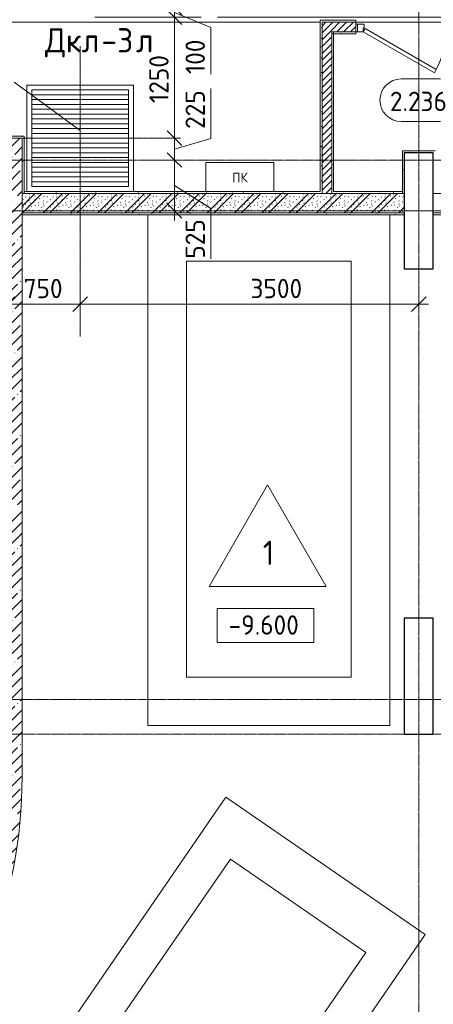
# Model space of a CAD drawing. Header units: millimetres. Extents: x 86102 to 162330, y -10965 to 131946.
# Tile 37 of 53: x 134145 to 138420, y 68400 to 78575. Entities that reach past the tile are written whole.
import ezdxf

# ---------------------------------------------------------------- set-up
doc = ezdxf.new("R2010")
doc.units = ezdxf.units.MM
for name, pattern in [('3_ Штрих_ 1 х 1 мм', [2, 1, -1]), ('4_ Штрихпунктир_ 10 х 2 мм', [14, 10, -2, 0, -2]), ('4_ Штрихпунктир_ 15 х 2 мм', [19, 15, -2, 0, -2])]:
    doc.linetypes.add(name, pattern=pattern)
for name, color, linetype, lineweight in [('A-ANNO-DIMS', 7, 'Continuous', 5), ('A-ANNO-DIMS-100', 7, 'Continuous', 5), ('A-ANNO-NOTE', 7, 'Continuous', 5), ('A-AREA-IDEN', 7, 'Continuous', 5), ('A-DETL', 7, 'Continuous', 25), ('A-DETL-GENF', 7, 'Continuous', 13), ('A-DOOR', 7, 'Continuous', 13), ('A-DOOR-FRAM', 7, 'Continuous', 13), ('A-DOOR-IDEN', 7, 'Continuous', 5), ('A-FLOR', 7, 'Continuous', 13), ('A-FLOR-IDEN', 7, 'Continuous', 5), ('A-GENM', 7, 'Continuous', 13), ('A-WALL', 7, 'Continuous', 13), ('A-WALL-PATT', 7, 'Continuous', 13), ('C-PRKG', 7, 'Continuous', 13), ('G-ANNO-DIMS', 7, 'Continuous', 5), ('I-WALL', 7, 'Continuous', 13), ('M-EQPM', 7, 'Continuous', 13), ('M-EQPM-IDEN', 7, 'Continuous', 5), ('S-COLS', 7, 'Continuous', 25), ('S-GRID', 7, 'Continuous', 5)]:
    doc.layers.add(name, color=color, linetype=linetype, lineweight=lineweight)
doc.styles.add('GOST Common', font='GOST_Common.ttf', dxfattribs={"height": 100})
doc.styles.add('GOST Common_2', font='GOST_Common.ttf', dxfattribs={"height": 200})
doc.styles.add('GOST Common_3', font='GOST_Common.ttf', dxfattribs={"height": 250})
doc.dimstyles.new('2_мм', dxfattribs={"dimscale": 304.8, "dimtxt": 201.142999, "dimasz": 0.492126, "dimexe": 0.328084, "dimexo": 0.492126, "dimgap": 0, "dimtad": 1, "dimdec": 0, "dimdsep": 46, "dimtxsty": 'GOST Common_2', "dimblk1": 'OBLIQUE', "dimblk2": 'OBLIQUE', "dimsah": 1, "dimcen": 0.09, "dimdle": 0.328084, "dimadec": 5, "dimazin": 2, "dimtfac": 1, "dimtdec": 4, "dimtix": 1, "dimtmove": 1, "dimatfit": 3, "dimfxl": 1, "dimtvp": 1, "dimtolj": 1, "dimtzin": 0, "dimarcsym": 2})
doc.dimstyles.new('2_мм_1', dxfattribs={"dimscale": 304.8, "dimtxt": 201.142999, "dimasz": 0.492126, "dimexe": 0.328084, "dimexo": 0.492126, "dimgap": 0, "dimtad": 1, "dimdec": 0, "dimdsep": 46, "dimtxsty": 'GOST Common_2', "dimblk1": 'OBLIQUE', "dimblk2": 'OBLIQUE', "dimsah": 1, "dimcen": 0.09, "dimdle": 0.328084, "dimadec": 5, "dimazin": 2, "dimtfac": 1, "dimtdec": 4, "dimtix": 1, "dimtmove": 0, "dimatfit": 3, "dimfxl": 1, "dimtvp": 1, "dimtolj": 1, "dimtzin": 0, "dimarcsym": 2})
pattern_1 = [(0, (0, 0), (203.2, 50.8), [3.353, -149.047, 3.353, -149.047, -812.8]), (0, (0, 0), (203.2, 50.8), [-304.8, 3.353, -301.447, 3.353, -149.047, -355.6]), (0, (0, 0), (203.2, 50.8), [-762, 3.353, -98.247, 3.353, -250.647]), (120, (76.2, 25.4), (-145.59409, 150.576362), [3.353, -149.047, 3.353, -149.047, -812.8]), (120, (76.2, 25.4), (-145.59409, 150.576362), [-304.8, 3.353, -301.447, 3.353, -149.047, -355.6]), (120, (76.2, 25.4), (-145.59409, 150.576362), [-762, 3.353, -98.247, 3.353, -250.647]), (240, (101.6, 127), (-57.60591, -201.376362), [3.353, -149.047, 3.353, -149.047, -812.8]), (240, (101.6, 127), (-57.60591, -201.376362), [-304.8, 3.353, -301.447, 3.353, -149.047, -355.6]), (240, (101.6, 127), (-57.60591, -201.376362), [-762, 3.353, -98.247, 3.353, -250.647])]
pattern_2 = [(45, (0, 0), (-35.355339, 35.355339), [])]
pattern_3 = [(45, (0, 0), (-114.04925, 114.04925), []), (45, (114.05, 0), (-114.04925, 114.04925), [201.612, -40.322, 3.353, -36.97])]

# ---------------------------------------------------------------- blocks, each defined once
blk = doc.blocks.new('Наметкина 10_РД_АР_П_Отделка_R21_rvt-1--02_Подвал_МП_часть В')
at = {"layer": 'A-WALL-PATT', "lineweight": 5}
h = blk.add_hatch(dxfattribs=at)
h.set_pattern_fill('FP_5', color=256, style=0, pattern_type=2)
h.set_pattern_definition(pattern_1)
h.paths.add_polyline_path([(140352, 78550), (140520, 78550), (140520, 78570), (140320, 78570), (140320, 78550)])
h.paths.add_polyline_path([(137620, 78550), (137620, 78570), (137250, 78570), (137250, 78550), (137270, 78550)])
h.paths.add_polyline_path([(138620, 78550), (139320, 78550), (139320, 78570), (138620, 78570)])
h = blk.add_hatch(dxfattribs=at)
h.set_pattern_fill('FP_5', color=256, style=0, pattern_type=2)
h.set_pattern_definition(pattern_1)
h.paths.add_polyline_path([(137270, 76780), (137270, 78550), (137250, 78550), (137250, 76780)])
h = blk.add_hatch(dxfattribs=at)
h.set_pattern_fill('FP_5', color=256, style=0, pattern_type=2)
h.set_pattern_definition(pattern_1)
h.paths.add_polyline_path([(137390, 76780), (137390, 78450), (137370, 78450), (137370, 76780)])
h = blk.add_hatch(dxfattribs=at)
h.set_pattern_fill('FP_5', color=256, style=0, pattern_type=2)
h.set_pattern_definition(pattern_1)
h.paths.add_polyline_path([(140320, 78430), (142200, 78430), (142200, 78450), (140320, 78450)])
h.paths.add_polyline_path([(139220, 78430), (139220, 78450), (138620, 78450), (138620, 78430), (139200, 78430)])
h.paths.add_polyline_path([(137620, 78430), (137620, 78450), (137370, 78450), (137370, 78430)])
h = blk.add_hatch(dxfattribs=at)
h.set_pattern_fill('FP_5', color=256, style=0, pattern_type=2)
h.set_pattern_definition(pattern_1)
h.paths.add_polyline_path([(134170, 77350), (134190, 77350), (134190, 77370), (133920, 77370), (133920, 77350)])
h = blk.add_hatch(dxfattribs=at)
h.set_pattern_fill('FP_5', color=256, style=0, pattern_type=2)
h.set_pattern_definition(pattern_1)
h.paths.add_polyline_path([(134190, 76780), (134190, 77350), (134170, 77350), (134170, 76780)])
h = blk.add_hatch(dxfattribs=at)
h.set_pattern_fill('FP_5', color=256, style=0, pattern_type=2)
h.set_pattern_definition(pattern_1)
h.paths.add_polyline_path([(138120, 76780), (138120, 77220), (138100, 77220), (138100, 76780)])
h = blk.add_hatch(dxfattribs=at)
h.set_pattern_fill('FP_5', color=256, style=0, pattern_type=2)
h.set_pattern_definition(pattern_1)
h.paths.add_polyline_path([(138420, 77200), (138420, 77220), (138120, 77220), (138120, 77200)])
h = blk.add_hatch(dxfattribs=at)
h.set_pattern_fill('FP_5', color=256, style=0, pattern_type=2)
h.set_pattern_definition(pattern_1)
h.paths.add_polyline_path([(137250, 76780), (137250, 76800), (134190, 76800), (134190, 76780), (135719, 76780)])
h = blk.add_hatch(dxfattribs=at)
h.set_pattern_fill('FP_5', color=256, style=0, pattern_type=2)
h.set_pattern_definition(pattern_1)
h.paths.add_polyline_path([(138100, 76780), (138100, 76800), (137390, 76800), (137390, 76780), (137778, 76780)])
h = blk.add_hatch(dxfattribs=at)
h.set_pattern_fill('FP_5', color=256, style=0, pattern_type=2)
h.set_pattern_definition(pattern_1)
h.paths.add_polyline_path([(138120, 76560), (138120, 76580), (134170, 76580), (134170, 76560), (137778, 76560)])
at = {"layer": 'A-WALL'}
for p, q in [((137620, 78570), (137250, 78570)), ((137250, 78570), (137250, 78550)), ((137620, 78550), (137620, 78570)), ((137250, 78550), (137250, 76800)), ((137270, 78550), (137620, 78550)), ((137270, 76780), (137270, 78550)), ((137370, 78450), (137370, 76780)), ((137390, 78450), (137370, 78450)), ((137620, 78450), (137370, 78450)), ((137370, 78450), (137370, 78430)), ((137390, 76800), (137390, 78450)), ((137620, 78430), (137620, 78450)), ((137370, 78430), (137620, 78430)), ((134190, 77370), (133920, 77370)), ((133920, 77350), (134170, 77350)), ((134170, 77350), (134170, 76780)), ((134190, 77350), (134190, 77370)), ((134190, 76780), (134190, 77350)), ((138120, 77220), (138100, 77220)), ((138100, 77220), (138100, 76780)), ((138420, 77220), (138120, 77220)), ((138120, 76780), (138120, 77200)), ((138120, 77200), (138420, 77200)), ((138440, 77220), (138420, 77220)), ((138420, 77200), (138420, 76780)), ((134170, 76780), (134190, 76780)), ((137250, 76800), (134190, 76800)), ((134190, 76800), (134190, 76780)), ((134190, 76780), (137250, 76780)), ((137250, 76780), (137270, 76780)), ((137370, 76780), (137390, 76780)), ((138100, 76800), (137390, 76800)), ((137390, 76780), (138100, 76780)), ((138100, 76780), (138100, 76800)), ((138100, 76780), (138120, 76780)), ((138420, 76780), (138440, 76780)), ((138120, 76580), (134170, 76580)), ((134170, 76580), (134170, 76560)), ((134170, 76560), (138120, 76560)), ((138120, 76560), (138120, 76580)), ((142200, 76580), (138420, 76580)), ((138420, 76580), (138420, 76560)), ((138420, 76560), (142200, 76560))]:
    blk.add_line(p, q, dxfattribs=at)
blk = doc.blocks.new('АР_Машиноместо - 5300x2500_С-3113488--02_Подвал_МП_часть В')
at = {"layer": 'C-PRKG'}
for p, q in [((0, 0), (0, 5280)), ((2500, 0), (2500, 5280)), ((400, 4800), (2100, 4800)), ((400, 500), (400, 4800)), ((2100, 500), (2100, 4800)), ((400, 500), (2100, 500)), ((2500, 0), (0, 0))]:
    blk.add_line(p, q, dxfattribs=at)
blk = doc.blocks.new('АР_Машиноместо - 5300x2500_С-V4--02_Подвал_МП_часть В')
at = {"layer": 'C-PRKG'}
for p, q in [((2500, 5300), (0, 5300)), ((0, 0), (0, 5300)), ((2500, 0), (2500, 5300)), ((400, 4800), (2100, 4800)), ((400, 500), (400, 4800)), ((2100, 500), (2100, 4800)), ((400, 500), (2100, 500)), ((2500, 0), (0, 0))]:
    blk.add_line(p, q, dxfattribs=at)
blk = doc.blocks.new('АР_Приямок - ПР-1_1100х1100 х50-V27--02_Подвал_МП_часть В')
at = {"layer": 'M-EQPM', "lineweight": 5}
h = blk.add_hatch(dxfattribs=at)
h.set_pattern_fill('FP_4', color=256, style=0, pattern_type=2)
h.set_pattern_definition([(90, (0, 0), (-50, 3e-15), [])])
h.paths.add_polyline_path([(50, -500), (1050, -500), (1050, 500), (50, 500)])
at = {"layer": 'M-EQPM'}
for p, q in [((0, 550), (1100, 550)), ((1100, 550), (1100, -550)), ((1100, -550), (0, -550))]:
    blk.add_line(p, q, dxfattribs=at)
blk = doc.blocks.new('АР_Канал вертикальный прямоугольный - ПК-V31--02_Подвал_МП_часть В')
at = {"layer": 'A-DETL-GENF', "linetype": '3_ Штрих_ 1 х 1 мм'}
for p, q in [((350, 150), (-350, 150)), ((-350, 150), (-350, -150)), ((350, -150), (350, 150))]:
    blk.add_line(p, q, dxfattribs=at)
at = {"layer": 'M-EQPM'}
for p, q in [((-350, -150), (-350, 150)), ((-350, 150), (350, 150)), ((350, 150), (350, -150))]:
    blk.add_line(p, q, dxfattribs=at)
blk = doc.blocks.new('АР-Заполнение деф_ шва - Д_ш__Пристенный-4427260--02_Подвал_МП_часть В')
at = {"layer": 'A-GENM'}
for p, q in [((800, 25), (1800, 25)), ((3150, 25), (4150, 25)), ((0, -25), (4400, -25))]:
    blk.add_line(p, q, dxfattribs=at)
blk = doc.blocks.new('АР-Заполнение деф_ шва - Д_ш__Пристенный-4427673--02_Подвал_МП_часть В')
at = {"layer": 'A-GENM'}
for p, q in [((0, 25), (3130, 25)), ((3270, 25), (4930, 25)), ((350, -25), (1350, -25)), ((2050, -25), (3050, -25))]:
    blk.add_line(p, q, dxfattribs=at)
blk = doc.blocks.new('АР-Заполнение деф_ шва - Д_ш_-4327506--02_Подвал_МП_часть В')
at = {"layer": 'A-GENM'}
for p, q in [((20, 25), (1100, 25)), ((0, -25), (1080, -25))]:
    blk.add_line(p, q, dxfattribs=at)
blk = doc.blocks.new('АР_Дверь однопольная - 1000х2100h_850__Кладовая-4711845--02_Подвал_МП_часть В')
at = {"layer": 'A-DOOR'}
for p, q in [((-311, 475), (-331, 440)), ((-331, 440), (405, 15)), ((425, 50), (-311, 475)), ((405, 15), (425, 50))]:
    blk.add_line(p, q, dxfattribs=at)
at = {"layer": 'A-DOOR', "lineweight": 5}
blk.add_arc((425, 50), 850, 150, 180, dxfattribs=at)
at = {"layer": 'A-DOOR-FRAM'}
for p, q in [((-485, 50), (-500, 50)), ((-425, 50), (-485, 50)), ((-485, 50), (-485, -30)), ((-425, 10), (-425, 50)), ((-415, 10), (-425, 10)), ((-415, -30), (-415, 10)), ((425, 10), (415, 10)), ((415, 10), (415, -30)), ((485, 50), (425, 50)), ((425, 50), (425, 10)), ((485, -30), (485, 50)), ((485, 50), (500, 50)), ((-485, -30), (-500, -30)), ((-485, -30), (-415, -30)), ((415, -30), (485, -30)), ((485, -30), (500, -30))]:
    blk.add_line(p, q, dxfattribs=at)
blk = doc.blocks.new('DIMBLOCK123--02_Подвал_МП_часть В')
at = {"layer": 'A-ANNO-DIMS-100', "lineweight": 25}
for p, q in [((135745, 77125), (135670, 77200)), ((135745, 77125), (135820, 77050)), ((135745, 76600), (135670, 76675)), ((135745, 76600), (135820, 76525))]:
    blk.add_line(p, q, dxfattribs=at)
at = {"layer": 'A-ANNO-DIMS-100'}
for p, q in [((135789, 77125), (135645, 77125)), ((135745, 76500), (135745, 77125)), ((135745, 77125), (135789, 77125)), ((136120, 76624), (135745, 76863)), ((136120, 76105), (136120, 76624)), ((135789, 76600), (135645, 76600)), ((135745, 76600), (135789, 76600))]:
    blk.add_line(p, q, dxfattribs=at)
at = {"layer": 'A-ANNO-DIMS-100', "color": 0, "insert": (135859, 76105), "char_height": 200, "width": 503.2, "attachment_point": 1, "rotation": 90, "line_spacing_factor": 1.022761, "style": 'GOST Common_2'}
blk.add_mtext('525', dxfattribs=at)
blk = doc.blocks.new('_Oblique')
at = {"color": 0, "linetype": 'ByBlock', "lineweight": -2}
blk.add_line((-0.5, -0.5), (0.5, 0.5), dxfattribs=at)
blk = doc.blocks.new('DIMBLOCK124--02_Подвал_МП_часть В')
at = {"layer": 'A-ANNO-DIMS-100'}
for p, q in [((136120, 77865), (136120, 77346)), ((135789, 77350), (135645, 77350)), ((135745, 77125), (135745, 77350)), ((135745, 77350), (135789, 77350)), ((136120, 77346), (135745, 77238)), ((135789, 77125), (135645, 77125)), ((135745, 77125), (135789, 77125))]:
    blk.add_line(p, q, dxfattribs=at)
at = {"layer": 'A-ANNO-DIMS-100', "lineweight": 25}
for p, q in [((135745, 77350), (135670, 77425)), ((135745, 77350), (135820, 77275)), ((135745, 77125), (135670, 77200)), ((135745, 77125), (135820, 77050))]:
    blk.add_line(p, q, dxfattribs=at)
at = {"layer": 'A-ANNO-DIMS-100', "color": 0, "insert": (135859, 77446), "char_height": 200, "width": 503.2, "attachment_point": 1, "rotation": 90, "line_spacing_factor": 1.022761, "style": 'GOST Common_2'}
blk.add_mtext('225', dxfattribs=at)
blk = doc.blocks.new('DIMBLOCK125--02_Подвал_МП_часть В')
at = {"layer": 'A-ANNO-DIMS-100', "lineweight": 25}
for p, q in [((135745, 78600), (135670, 78675)), ((135745, 78600), (135820, 78525)), ((135745, 77350), (135670, 77425)), ((135745, 77350), (135820, 77275))]:
    blk.add_line(p, q, dxfattribs=at)
at = {"layer": 'A-ANNO-DIMS-100'}
for p, q in [((136020, 78600), (135645, 78600)), ((135745, 77350), (135745, 78600)), ((135745, 78600), (136020, 78600)), ((135789, 77350), (135645, 77350)), ((135745, 77350), (135789, 77350))]:
    blk.add_line(p, q, dxfattribs=at)
at = {"layer": 'A-ANNO-DIMS-100', "color": 0, "insert": (135484, 77714), "char_height": 200, "width": 625.93, "attachment_point": 1, "rotation": 90, "line_spacing_factor": 1.022761, "style": 'GOST Common_2'}
blk.add_mtext('1250', dxfattribs=at)
blk = doc.blocks.new('DIMBLOCK126--02_Подвал_МП_часть В')
at = {"layer": 'A-ANNO-DIMS-100', "lineweight": 25}
for p, q in [((135745, 78700), (135670, 78775)), ((135745, 78600), (135670, 78675)), ((135745, 78700), (135820, 78625)), ((135745, 78600), (135820, 78525))]:
    blk.add_line(p, q, dxfattribs=at)
at = {"layer": 'A-ANNO-DIMS-100'}
for p, q in [((135789, 78700), (135645, 78700)), ((135745, 78600), (135745, 78700)), ((135745, 78700), (135789, 78700)), ((136020, 78600), (135645, 78600)), ((136120, 78495), (135745, 78650)), ((135745, 78600), (136020, 78600)), ((136120, 78013), (136120, 78495))]:
    blk.add_line(p, q, dxfattribs=at)
at = {"layer": 'A-ANNO-DIMS-100', "color": 0, "insert": (135859, 78013), "char_height": 200, "width": 458.2, "attachment_point": 1, "rotation": 90, "line_spacing_factor": 1.022761, "style": 'GOST Common_2'}
blk.add_mtext('100', dxfattribs=at)
blk = doc.blocks.new('DIMBLOCK128--02_Подвал_МП_часть В')
at = {"layer": 'A-ANNO-DIMS-100'}
for p, q in [((134020, 75585), (134020, 75736)), ((134770, 75592), (134770, 75736)), ((133920, 75636), (134770, 75636)), ((134020, 75636), (134020, 75585)), ((134770, 75636), (134770, 75592))]:
    blk.add_line(p, q, dxfattribs=at)
at = {"layer": 'A-ANNO-DIMS-100', "lineweight": 25}
for p, q in [((134020, 75636), (134095, 75711)), ((134770, 75636), (134845, 75711)), ((134020, 75636), (133945, 75561)), ((134770, 75636), (134695, 75561))]:
    blk.add_line(p, q, dxfattribs=at)
at = {"layer": 'A-ANNO-DIMS-100', "color": 0, "insert": (134185, 75897), "char_height": 200, "width": 503.2, "attachment_point": 1, "line_spacing_factor": 1.022761, "style": 'GOST Common_2'}
blk.add_mtext('750', dxfattribs=at)
blk = doc.blocks.new('DIMBLOCK129--02_Подвал_МП_часть В')
at = {"layer": 'A-ANNO-DIMS-100'}
for p, q in [((134770, 75592), (134770, 75736)), ((138270, 75592), (138270, 75736)), ((134770, 75636), (138370, 75636)), ((134770, 75636), (134770, 75592)), ((136430, 75636), (136520, 75636)), ((137089, 75636), (136430, 75636)), ((138270, 75636), (138270, 75592))]:
    blk.add_line(p, q, dxfattribs=at)
at = {"layer": 'A-ANNO-DIMS-100', "lineweight": 25}
for p, q in [((134770, 75636), (134845, 75711)), ((138270, 75636), (138345, 75711)), ((134770, 75636), (134695, 75561)), ((138270, 75636), (138195, 75561))]:
    blk.add_line(p, q, dxfattribs=at)
at = {"layer": 'A-ANNO-DIMS-100', "color": 0, "insert": (136530, 75897), "char_height": 200, "width": 670.93, "attachment_point": 1, "line_spacing_factor": 1.022761, "style": 'GOST Common_2'}
blk.add_mtext('3500', dxfattribs=at)
blk = doc.blocks.new('Марка полов - Марка полов-4106608--02_Подвал_МП_часть В')
at = {"layer": 'A-FLOR-IDEN'}
for p, q in [((0, 7), (-6.06, -3.5)), ((6.06, -3.5), (0, 7)), ((-6.06, -3.5), (6.06, -3.5))]:
    blk.add_line(p, q, dxfattribs=at)
blk = doc.blocks.new('Марка помещения _Номер_ - 2 мм-68851--02_Подвал_МП_часть В')
at = {"layer": 'A-AREA-IDEN'}
for p, q in [((-2.03, 2.21), (1.97, 2.21)), ((-2.03, -2.19), (1.97, -2.19))]:
    blk.add_line(p, q, dxfattribs=at)
for centre, start, end in [((-2.03, 0.01), 90, 270), ((1.97, 0.01), 270, 90)]:
    blk.add_arc(centre, 2.2, start, end, dxfattribs=at)
blk = doc.blocks.new('Высотные отметки - Frame_2-749557--02_Подвал_МП_часть В')
at = {"layer": 'G-ANNO-DIMS'}
for p, q in [((-5, 3.5), (-5, 0)), ((5, 3.5), (-5, 3.5)), ((5, 0), (5, 3.5)), ((-5, 0), (5, 0))]:
    blk.add_line(p, q, dxfattribs=at)

msp = doc.modelspace()

# ---------------------------------------------------------------- hatches: boundary and pattern name
at = {"layer": 'A-WALL-PATT', "lineweight": 5}
h = msp.add_hatch(dxfattribs=at)
h.set_pattern_fill('FP_2', color=256, style=0, pattern_type=2)
h.set_pattern_definition(pattern_2)
h.paths.add_polyline_path([(137270, 76780), (137370, 76780), (137370, 78550), (137270, 78550), (137270, 77571.699673)])
h = msp.add_hatch(dxfattribs=at)
h.set_pattern_fill('FP_2', color=256, style=0, pattern_type=2)
h.set_pattern_definition(pattern_2)
h.paths.add_polyline_path([(142220, 78450), (142220, 78550), (140320, 78550), (140320, 78450), (141896.865967, 78450)])
h.paths.add_polyline_path([(139220, 78450), (139320, 78450), (139320, 78550), (138620, 78550), (138620, 78450)])
h.paths.add_polyline_path([(137370, 78450), (137620, 78450), (137620, 78550), (137370, 78550)])
h = msp.add_hatch(dxfattribs=at)
h.set_pattern_fill('FP_3', color=256, style=0, pattern_type=2)
h.set_pattern_definition(pattern_3)
h.paths.add_polyline_path([(134170, 70750), (134170, 77350), (133920, 77350), (133920, 70750)])
h = msp.add_hatch(dxfattribs=at)
h.set_pattern_fill('FP_1', color=256, style=0, pattern_type=2)
h.set_pattern_definition([(135, (150.28, 188.64), (-282.8427, 3e-14), [5, -395]), (135, (174.9, 237.36), (-282.8427, 3e-14), [5, -395]), (135, (211.96, 236.53), (-282.8427, 3e-14), [5, -395]), (135, (114.96, 223.96), (-282.8427, 3e-14), [5, -395]), (135, (77.54, 223.96), (-282.8427, 3e-14), [5, -395]), (135, (57.44, 184.52), (-282.8427, 3e-14), [5, -395]), (135, (66.21, 142.9), (-282.8427, 3e-14), [5, -395]), (135, (107.33, 161), (-282.8427, 3e-14), [5, -395]), (135, (99.08, 130.94), (-282.8427, 3e-14), [5, -395]), (135, (22.6, 136.46), (-282.8427, 3e-14), [5, -395]), (135, (21.16, 168.08), (-282.8427, 3e-14), [5, -395]), (135, (46.13, 96.12), (-282.8427, 3e-14), [5, -395]), (135, (3.54, 74.6), (-282.8427, 3e-14), [5, -395]), (135, (40.3, 47.56), (-282.8427, 3e-14), [5, -395]), (135, (39.77, 18.47), (-282.8427, 3e-14), [5, -395]), (135, (76.94, 37.28), (-282.8427, 3e-14), [5, -395]), (135, (114.18, 62.4), (-282.8427, 3e-14), [5, -395]), (135, (139.87, 90.2), (-282.8427, 3e-14), [5, -395]), (135, (141.44, 15.82), (-282.8427, 3e-14), [5, -395]), (135, (188.69, 26.73), (-282.8427, 3e-14), [5, -395]), (135, (176.14, 51.36), (-282.8427, 3e-14), [5, -395]), (135, (177.03, 0), (-282.8427, 3e-14), [5, -395]), (135, (276.61, 8.22), (-282.8427, 3e-14), [5, -395]), (135, (271.19, 31.72), (-282.8427, 3e-14), [5, -395]), (135, (268.29, 119.65), (-282.8427, 3e-14), [5, -395]), (135, (237.92, 101.95), (-282.8427, 3e-14), [5, -395]), (135, (237.92, 158.27), (-282.8427, 3e-14), [5, -395]), (135, (260.4, 204.35), (-282.8427, 3e-14), [5, -395]), (135, (275.54, 235.4), (-282.8427, 3e-14), [5, -395]), (135, (117.62, 268.96), (-282.8427, 3e-14), [5, -395]), (135, (203.62, 273.83), (-282.8427, 3e-14), [5, -395]), (135, (47.24, 279.3), (-282.8427, 3e-14), [5, -395]), (135, (23.2, 266.16), (-282.8427, 3e-14), [5, -395]), (135, (42.78, 232.52), (-282.8427, 3e-14), [5, -395]), (135, (177.76, 90.57), (-282.8427, 3e-14), [5, -395]), (135, (181.12, 121.8), (-282.8427, 3e-14), [5, -395]), (135, (206.73, 172.06), (-282.8427, 3e-14), [5, -395]), (135, (143.14, 136.62), (-282.8427, 3e-14), [5, -395]), (135, (211.51, 131.86), (-282.8427, 3e-14), [5, -395]), (135, (81.47, 95.1), (-282.8427, 3e-14), [5, -395]), (135, (235.13, 60.46), (-282.8427, 3e-14), [5, -395]), (135, (242.24, 4.89), (-282.8427, 3e-14), [5, -395]), (45, (0, 106.07), (-282.8427, 0), []), (45, (106.07, 0), (-282.8427, 0), []), (45, (176.78, 0), (-282.8427, 0), []), (45, (0, 176.78), (-282.8427, 0), [])])
h.paths.add_polyline_path([(138120, 76580), (138120, 76780), (134170, 76780), (134170, 76580), (137778.027558, 76580)])
h = msp.add_hatch(dxfattribs=at)
h.set_pattern_fill('FP_3', color=256, style=0, pattern_type=2)
h.set_pattern_definition(pattern_3)
h.paths.add_polyline_path([(132805.642804, 67337.425359), (132974.015969, 67523.567898), (133132.737154, 67718.005942), (133281.39827, 67920.23957), (133419.617094, 68129.748816), (133547.038249, 68345.99501), (133663.334123, 68568.422161), (133768.205707, 68796.458383), (133861.383363, 69029.517371), (133942.627523, 69266.999905), (134011.729298, 69508.295392), (134068.511021, 69752.783436), (134112.8267, 69999.83543), (134144.562395, 70248.816179), (134163.636508, 70499.085526), (134170, 70750), (133920, 70750), (133913.957897, 70511.757974), (133895.847122, 70274.128493), (133865.714241, 70037.72253), (133823.636727, 69803.147909), (133769.722768, 69571.007746), (133704.110981, 69341.8989), (133626.970062, 69116.410433), (133538.498348, 68895.122101), (133438.923309, 68678.60286), (133328.500964, 68467.409404), (133207.51522, 68262.084734), (133076.277145, 68063.156763), (132935.124166, 67871.136955), (132784.419203, 67686.519015), (132624.549733, 67509.777613)])

# ---------------------------------------------------------------- linework, layer by layer
at = {"layer": 'A-DETL', "linetype": '4_ Штрихпунктир_ 15 х 2 мм', "lineweight": 5}
for p, q in [((134770, 75300), (134770, 78300)), ((133730, 77350), (135810, 77350))]:
    msp.add_line(p, q, dxfattribs=at)
at = {"layer": 'A-FLOR'}
for p, q in [((137250, 78550), (131820, 78550)), ((138620, 78550), (137620, 78550)), ((134270, 76850), (134270, 77850)), ((134270, 77850), (135270, 77850)), ((135270, 77850), (135270, 76850)), ((135270, 76850), (134270, 76850))]:
    msp.add_line(p, q, dxfattribs=at)
at = {"layer": 'A-WALL'}
for p, q in [((134170, 77350), (133920, 77350)), ((134170, 70750), (134170, 77350))]:
    msp.add_line(p, q, dxfattribs=at)
msp.add_arc((129220, 70750), 4950, 316.4166542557, 360, dxfattribs=at)
at = {"layer": 'G-ANNO-DIMS'}
msp.add_line((136747.212395, 72138.80001), (136686.265399, 72138.80001), dxfattribs=at)
at = {"layer": 'I-WALL'}
for p, q in [((137620, 78550), (137270, 78550)), ((137270, 78550), (137270, 76780)), ((137370, 78450), (137620, 78450)), ((137370, 76780), (137370, 78450)), ((137620, 78450), (137620, 78550)), ((138120, 76780), (134170, 76780)), ((138120, 76580), (138120, 76780)), ((139220, 76780), (138420, 76780)), ((138420, 76780), (138420, 76580)), ((134170, 76580), (138120, 76580)), ((138420, 76580), (142220, 76580))]:
    msp.add_line(p, q, dxfattribs=at)
at = {"layer": 'M-EQPM-IDEN'}
msp.add_line((134770, 77431.243458), (134086.485579, 77930.482274), dxfattribs=at)
at = {"layer": 'S-COLS'}
for p, q in [((138120, 77200), (138120, 76000)), ((138420, 77200), (138120, 77200)), ((138420, 76000), (138420, 77200)), ((138120, 76000), (138420, 76000)), ((138120, 72390), (138120, 71190)), ((138420, 72390), (138120, 72390)), ((138420, 71190), (138420, 72390)), ((138120, 71190), (138420, 71190))]:
    msp.add_line(p, q, dxfattribs=at)
at = {"layer": 'S-GRID', "linetype": '4_ Штрихпунктир_ 10 х 2 мм'}
for p, q in [((138270, 56890.207756), (138270, 100099.114671)), ((151984.481863, 77125), (110269.614367, 77125)), ((149953.595377, 76600), (129070.044808, 76600)), ((151984.481863, 71550), (110269.614367, 71550)), ((149953.595377, 71190), (129070.044808, 71190))]:
    msp.add_line(p, q, dxfattribs=at)

# ---------------------------------------------------------------- block references
at = {"lineweight": 5}
msp.add_blockref('Наметкина 10_РД_АР_П_Отделка_R21_rvt-1--02_Подвал_МП_часть В', (0, 0), dxfattribs=at)
at = {"layer": 'A-AREA-IDEN', "xscale": 99.99999999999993, "yscale": 99.99999999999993, "zscale": 99.99999999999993}
msp.add_blockref('Марка помещения _Номер_ - 2 мм-68851--02_Подвал_МП_часть В', (138291.888322, 77742.107427), dxfattribs=at)
at = {"layer": 'A-DOOR', "rotation": 180}
msp.add_blockref('АР_Дверь однопольная - 1000х2100h_850__Кладовая-4711845--02_Подвал_МП_часть В', (138120, 78500), dxfattribs=at)
at = {"layer": 'A-FLOR-IDEN', "xscale": 99.99999999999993, "yscale": 99.99999999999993, "zscale": 99.99999999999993}
msp.add_blockref('Марка полов - Марка полов-4106608--02_Подвал_МП_часть В', (136707.905149, 73068.21382), dxfattribs=at)
at = {"layer": 'A-GENM'}
for name, p in [('АР-Заполнение деф_ шва - Д_ш__Пристенный-4427260--02_Подвал_МП_часть В', (131770, 78575)), ('АР-Заполнение деф_ шва - Д_ш_-4327506--02_Подвал_МП_часть В', (136170, 78575)), ('АР-Заполнение деф_ шва - Д_ш__Пристенный-4427673--02_Подвал_МП_часть В', (137270, 78575))]:
    msp.add_blockref(name, p, dxfattribs=at)
at = {"layer": 'C-PRKG'}
msp.add_blockref('АР_Машиноместо - 5300x2500_С-3113488--02_Подвал_МП_часть В', (135470, 71280), dxfattribs=at)
at = {"layer": 'C-PRKG', "rotation": 325.4330298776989}
msp.add_blockref('АР_Машиноместо - 5300x2500_С-V4--02_Подвал_МП_часть В', (133269.559601, 66175.526847), dxfattribs=at)
at = {"layer": 'G-ANNO-DIMS', "xscale": 99.99999999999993, "yscale": 99.99999999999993, "zscale": 99.99999999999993}
msp.add_blockref('Высотные отметки - Frame_2-749557--02_Подвал_МП_часть В', (136686.265399, 72138.80001), dxfattribs=at)
at = {"layer": 'M-EQPM', "rotation": 90}
msp.add_blockref('АР_Приямок - ПР-1_1100х1100 х50-V27--02_Подвал_МП_часть В', (134770, 76800), dxfattribs=at)
at = {"layer": 'M-EQPM'}
msp.add_blockref('АР_Канал вертикальный прямоугольный - ПК-V31--02_Подвал_МП_часть В', (136420, 76950), dxfattribs=at)

# ---------------------------------------------------------------- texts
at = {"layer": 'A-ANNO-NOTE', "insert": (136342.406744, 76993.609736), "char_height": 100, "width": 192.405, "attachment_point": 1, "style": 'GOST Common'}
msp.add_mtext('ПК', dxfattribs=at)
at = {"layer": 'A-AREA-IDEN', "insert": (137971.374126, 77830.850609), "char_height": 200, "width": 769.62, "attachment_point": 1, "style": 'GOST Common_2'}
msp.add_mtext('2.236', dxfattribs=at)
at = {"layer": 'A-DOOR-IDEN', "char_height": 250, "attachment_point": 1, "style": 'GOST Common_3'}
for s, insert, width in [('Дкл', (134407.083489, 78486.627902), 705.485), ('-3', (134989.166823, 78486.627902), 432.91125), ('\\fGOST Common|b0|i0|c204|p34|;л', (135346.354323, 78486.627902), 216.455625)]:
    msp.add_mtext(s, dxfattribs=dict(at, insert=insert, width=width))
at = {"layer": 'A-FLOR-IDEN', "insert": (136657.028866, 73190.275492), "char_height": 250, "width": 152.320625, "attachment_point": 1, "style": 'GOST Common_3'}
msp.add_mtext('\\fGOST Common|b0|i0|c204|p34|;1', dxfattribs=at)
at = {"layer": 'G-ANNO-DIMS', "insert": (136304.108873, 72420.16567), "char_height": 200, "width": 917.17566319, "attachment_point": 1, "line_spacing_factor": 1.022761, "style": 'GOST Common_2'}
msp.add_mtext('-9.600', dxfattribs=at)

# ---------------------------------------------------------------- dimensions: what is measured, and where the dimension line sits
at = {"layer": 'A-ANNO-DIMS'}
for base, p1, p2, override, picture, middle in [((135745.336905, 78700), (136170, 78600), (135639.270888, 78700), {"dimpost": '<>', "dimfxl": 540.06795}, 'DIMBLOCK126--02_Подвал_МП_часть В', (135992.376101, 78241.949938)), ((135745.336905, 77350), (135639.270888, 77125), (135639.270888, 77350), {"dimpost": '<>', "dimfxl": 225}, 'DIMBLOCK124--02_Подвал_МП_часть В', (135992.376101, 77697.592564)), ((135745.336905, 77125), (135639.270888, 76600), (135639.270888, 77125), {"dimpost": '<>', "dimfxl": 525}, 'DIMBLOCK123--02_Подвал_МП_часть В', (135992.376101, 76356.526486))]:
    dim = msp.add_linear_dim(base=base, p1=p1, p2=p2, angle=90, dimstyle='2_мм', override=override, dxfattribs=at)
    dim.commit()
    dim.dimension.update_dxf_attribs({"geometry": picture, "text_midpoint": middle, "dimtype": 160, "text_rotation": 90})
dim = msp.add_linear_dim(base=(135745.336905, 78600), p1=(135639.270888, 77350), p2=(136170, 78600), angle=90, dimstyle='2_мм_1', override={"dimpost": '<>', "dimfxl": 1358.003457}, dxfattribs=at)
dim.commit()
dim.dimension.update_dxf_attribs({"geometry": 'DIMBLOCK125--02_Подвал_МП_часть В', "text_midpoint": (135645.336905, 77975)})
dim = msp.add_linear_dim(base=(134770, 75635.985846), p1=(134020, 75434.864592), p2=(134770, 75742.051863), dimstyle='2_мм_1', override={"dimpost": '<>', "dimfxl": 810.47148}, dxfattribs=at)
dim.commit()
dim.dimension.update_dxf_attribs({"geometry": 'DIMBLOCK128--02_Подвал_МП_часть В', "text_midpoint": (134395, 75735.985846)})
dim = msp.add_linear_dim(base=(138270, 75635.985846), p1=(134770, 75742.051863), p2=(138270, 75742.051863), dimstyle='2_мм', override={"dimpost": '<>', "dimfxl": 3500}, dxfattribs=at)
dim.commit()
dim.dimension.update_dxf_attribs({"geometry": 'DIMBLOCK129--02_Подвал_МП_часть В', "text_midpoint": (136865.431113, 75764.018174), "dimtype": 160})

doc.saveas('drawing.dxf')
